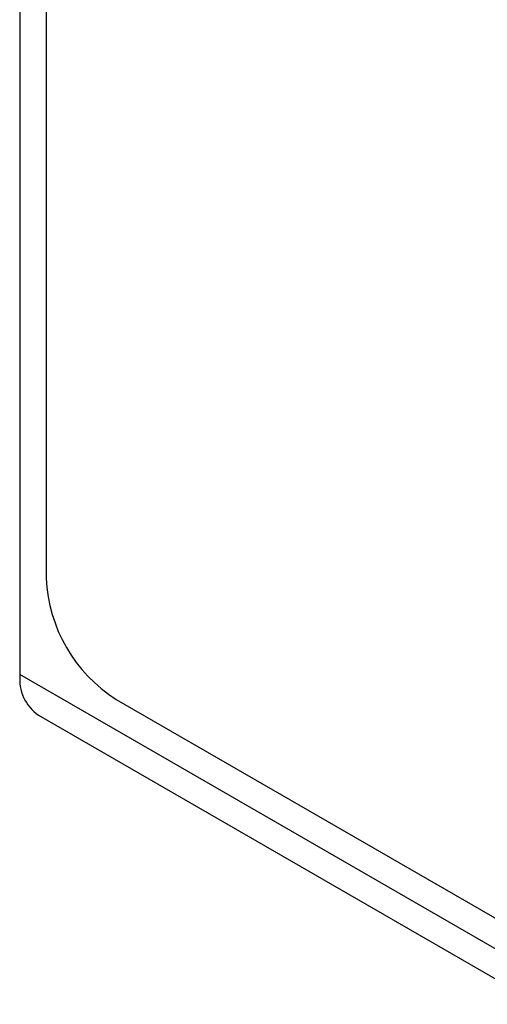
# Model space of a CAD drawing. Header units: millimetres. Extents: x 0 to 420, y 0 to 297.
# Tile 23 of 43: x 326.28 to 331.01, y 187.45 to 197.42. Entities that reach past the tile are written whole.
import ezdxf

# ---------------------------------------------------------------- set-up
doc = ezdxf.new("R2010")
doc.units = ezdxf.units.MM

msp = doc.modelspace()

# ---------------------------------------------------------------- linework, layer by layer
at = {"color": 7, "linetype": 'Continuous', "lineweight": 25}
for p, q in [((326.5437, 230.6115), (326.5437, 191.7666)), ((326.2785, 213.8213), (326.2785, 190.7927)), ((340.2792, 182.7103), (326.2785, 190.7927)), ((327.2508, 190.5418), (339.1302, 183.684)), ((326.4649, 190.3807), (340.4657, 182.2982))]:
    msp.add_line(p, q, dxfattribs=at)
for centre, radius, start, end in [((328.0789, 191.8364), 1.5368, 182.60546, 237.39451), ((326.7195, 190.7441), 0.4437, 173.70209, 234.98692)]:
    msp.add_arc(centre, radius, start, end, dxfattribs=at)

doc.saveas('drawing.dxf')
